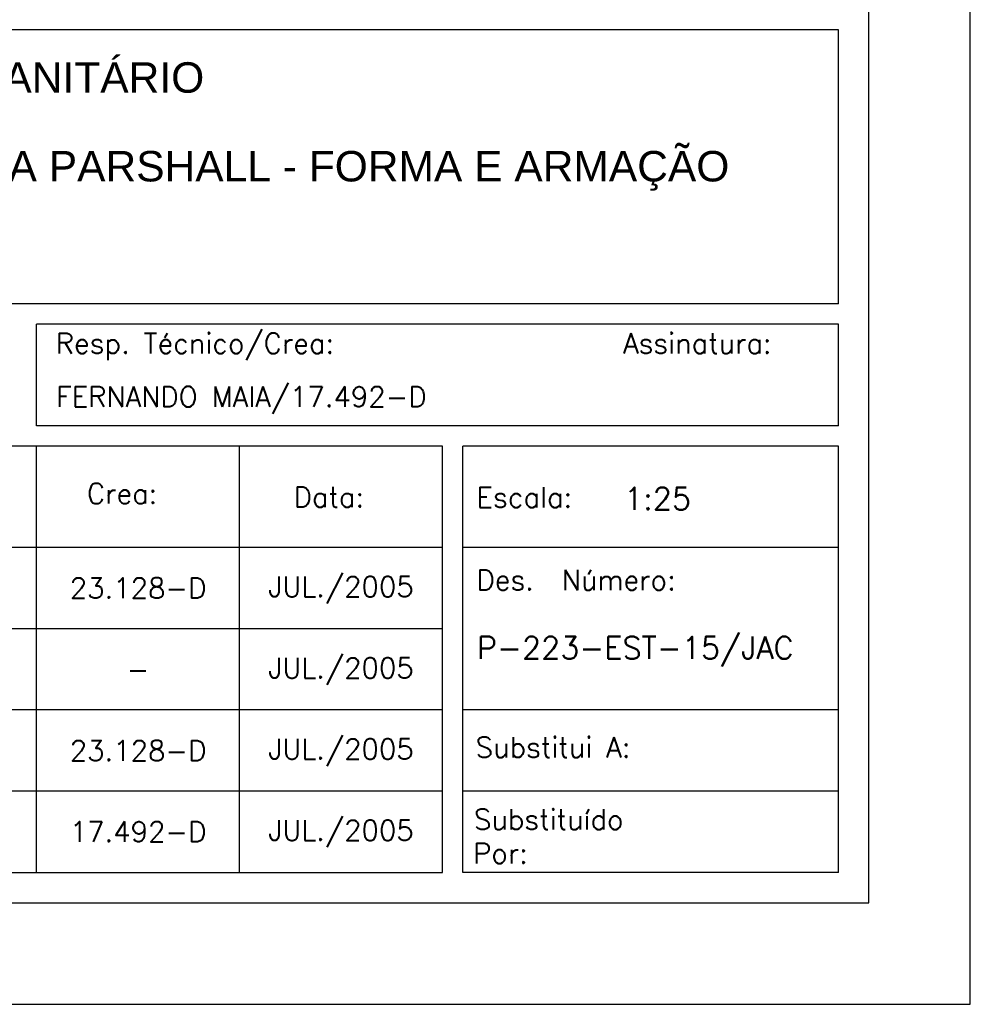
# Model space of a CAD drawing. Extents: x 671 to 2773, y 1614 to 3370.
# Tile 7 of 25: x 2539 to 2773, y 1614 to 1856. Entities that reach past the tile are written whole.
import ezdxf
from ezdxf.enums import TextEntityAlignment as Align

# ---------------------------------------------------------------- set-up
doc = ezdxf.new("R2010")
doc.units = 0
doc.header["$LTSCALE"] = 0.2
doc.header["$MEASUREMENT"] = 0
doc.layers.add('CARIMBO', color=7, linetype='CONTINUOUS')
doc.layers.add('PADRÃO', color=7, linetype='CONTINUOUS')
doc.styles.add('ROMANS', font='ROMANS.SHX')
doc.styles.add('STYLE1', font='ROMANS')

msp = doc.modelspace()

# ---------------------------------------------------------------- linework, layer by layer
at = {"layer": 'CARIMBO', "color": 6}
for p, q in [((2740.53, 1853.88), (2318.03, 1853.88)), ((2740.53, 1786.38), (2740.53, 1853.88)), ((2740.53, 1786.38), (2318.03, 1786.38)), ((2543.03, 1756.38), (2543.03, 1781.38)), ((2740.53, 1781.38), (2543.03, 1781.38)), ((2740.53, 1756.38), (2740.53, 1781.38)), ((2740.53, 1756.38), (2543.03, 1756.38)), ((2643.03, 1751.38), (2318.03, 1751.38)), ((2543.03, 1646.38), (2543.03, 1751.38)), ((2593.03, 1646.38), (2593.03, 1751.38)), ((2643.03, 1646.38), (2643.03, 1751.38)), ((2740.53, 1751.38), (2648.03, 1751.38)), ((2648.03, 1646.38), (2648.03, 1751.38)), ((2740.53, 1646.38), (2740.53, 1751.38)), ((2643.03, 1726.38), (2318.03, 1726.38)), ((2740.53, 1726.38), (2648.03, 1726.38)), ((2318.03, 1646.38), (2643.03, 1646.38)), ((2318.03, 1646.38), (2643.03, 1646.38)), ((2740.53, 1646.38), (2648.03, 1646.38))]:
    msp.add_line(p, q, dxfattribs=at)
at = {"layer": 'CARIMBO', "color": 3}
for p, q in [((2643.03, 1706.38), (2318.03, 1706.38)), ((2643.03, 1686.38), (2318.03, 1686.38)), ((2643.03, 1666.38), (2318.03, 1666.38)), ((2740.53, 1666.38), (2648.03, 1666.38))]:
    msp.add_line(p, q, dxfattribs=at)
at = {"layer": 'CARIMBO', "color": 4}
msp.add_line((2740.53, 1686.38), (2648.03, 1686.38), dxfattribs=at)
at = {"layer": 'PADRÃO', "color": 2}
msp.add_lwpolyline([(670.53, 3098.88), (670.53, 1613.88), (2773.03, 1613.88), (2773.03, 3098.88), (670.53, 3098.88)], dxfattribs=at)
at = {"layer": 'PADRÃO', "color": 1}
msp.add_lwpolyline([(733.03, 1638.88), (2748.03, 1638.88), (2748.03, 3073.88), (733.03, 3073.88)], close=True, dxfattribs=at)

# ---------------------------------------------------------------- texts
at = {"layer": 'CARIMBO', "color": 2, "style": 'ROMANS'}
for s, p in [('Resp. Técnico/Crea:', (2547.75, 1774.18)), ('Assinatura:', (2687.45, 1774.2)), ('FERNANDO MAIA/17.492-D', (2547.8, 1761.01)), ('Crea:', (2555.42, 1737.19)), ('Data:', (2606.34, 1736.31)), ('Escala:', (2651.39, 1736.26)), ('Des.  Número:', (2651.39, 1715.89)), ('Substitui A:', (2651.17, 1674.69)), ('Substituído ', (2650.75, 1656.91)), ('Por:', (2650.55, 1648.58))]:
    msp.add_text(s, height=5, dxfattribs=at).set_placement(p)
for s, p in [('23.128-D', (2568.03, 1716.38)), ('JUL./2005', (2618.03, 1716.38)), ('JUL./2005', (2618.03, 1696.38)), ('-', (2568.03, 1696.38)), ('23.128-D', (2568.03, 1676.38)), ('JUL./2005', (2618.03, 1676.38)), ('17.492-D', (2568.03, 1656.38)), ('JUL./2005', (2618.03, 1656.38))]:
    msp.add_text(s, height=5, dxfattribs=at).set_placement(p, align=Align.MIDDLE)
at = {"layer": 'CARIMBO', "color": 5, "char_height": 7.5, "attachment_point": 1}
for s, insert, width in [('\\fArial|b0|i0|c0|p34;SISTEMA DE ESGOTAMENTO SANITÁRIO', (2377.11, 1845.9), 343.5625), ('\\fArial|b0|i0|c0|p34;PROJETO ESTRUTURAL - CALHA PARSHALL - FORMA E ARMAÇÃO', (2376.64, 1824.05), 343.565)]:
    msp.add_mtext(s, dxfattribs=dict(at, insert=insert, width=width))
at = {"layer": 'PADRÃO', "color": 8, "style": 'STYLE1'}
msp.add_text('1:25', height=5.5, dxfattribs=at).set_placement((2687.74, 1735.68))
at = {"layer": 'PADRÃO', "color": 4, "style": 'STYLE1'}
msp.add_text('P-223-EST-15/JAC', height=5.5, dxfattribs=at).set_placement((2651.52, 1698.93))

doc.saveas('drawing.dxf')
